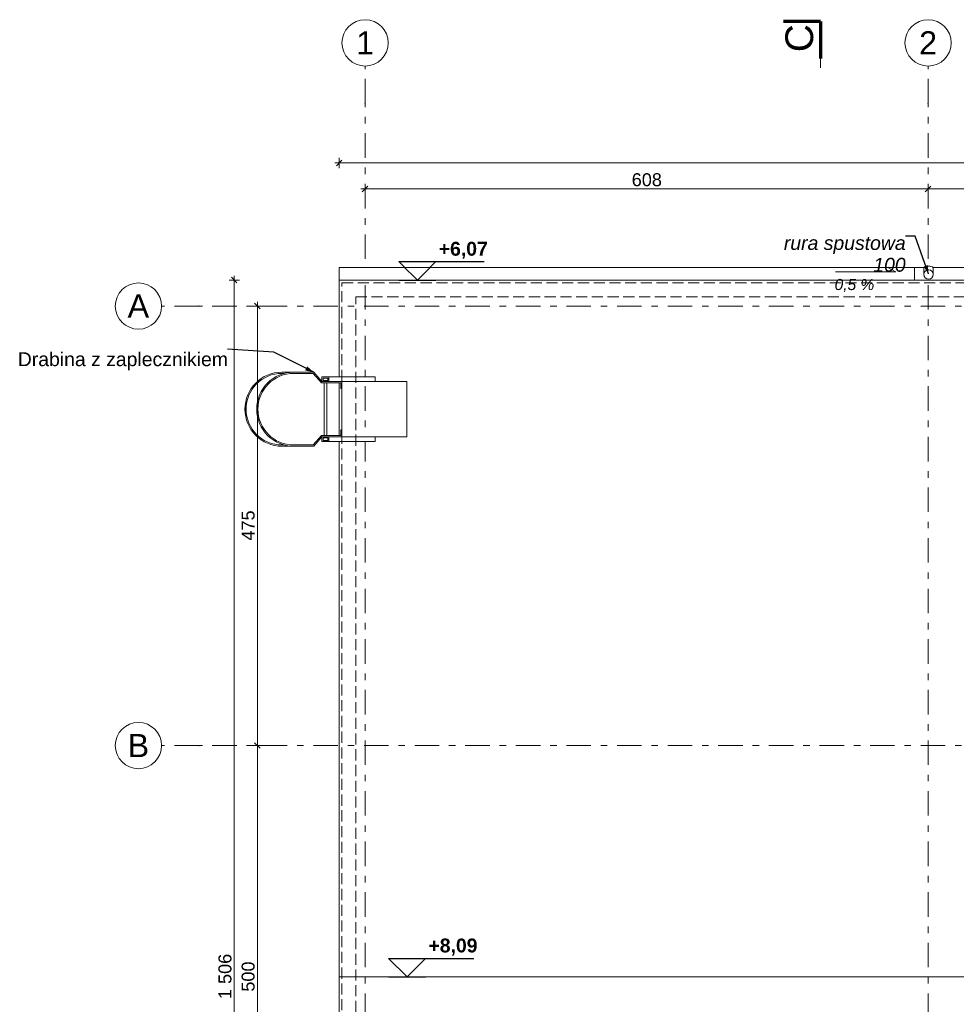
# Model space of a CAD drawing. Header units: millimetres. Extents: x -4051 to 64953, y -6998 to 18715.
# Tile 2 of 7: x -3982 to 6138, y 7203 to 17844. Entities that reach past the tile are written whole.
import ezdxf
from ezdxf.enums import TextEntityAlignment as Align

# ---------------------------------------------------------------- set-up
doc = ezdxf.new("R2010")
doc.units = ezdxf.units.MM
doc.header["$MEASUREMENT"] = 0
for name, pattern in [('Krawędzie ukryte', [170, 120, -50]), ('Kropki i Kreski', [360, 180, -90, 0, -90]), ('Przerywana podwójnie', [546.805537, 264.583325, -105.833328, 70.555556, -105.833328]), ('Wipeout_Contour', [1000, 0, -1000])]:
    doc.linetypes.add(name, pattern=pattern)
for name, color, linetype, lineweight in [('0_Nr_pióra__1', 7, 'Continuous', 13), ('0_Nr_pióra__41', 7, 'Continuous', 15), ('A_OZN_OPIS_Nr_pióra__1', 7, 'Continuous', 13), ('A_WYM_Nr_pióra__1', 7, 'Continuous', 13), ('A_WYM_Nr_pióra__45', 7, 'Continuous', 15), ('A_WYM_Nr_pióra__85', 7, 'Continuous', 13), ('A_ZNACZ_WIDOCZNE_Nr_pióra__205', 7, 'Continuous', 70), ('A_ZNACZ_WIDOCZNE_Nr_pióra__6', 7, 'Continuous', 13), ('A_ZNACZ_WIDOCZNE_Nr_pióra__85', 7, 'Continuous', 13), ('Nowe_A__!OSIE_Nr_pióra__1', 7, 'Continuous', 13), ('Nowe_A__!OSIE_Nr_pióra__4', 7, 'Continuous', 13), ('Nowe_A__!OSIE_Nr_pióra__7', 7, 'Continuous', 13), ('Nowe_A__DACHY_Nr_pióra__92', 7, 'Continuous', 13), ('Nowe_A_OZN_ODNOSNIKI_Nr_pióra__6', 7, 'Continuous', 13), ('Nowe_A_OZN_ODNOSNIKI_Nr_pióra__85', 7, 'Continuous', 13), ('Nowe_A_WN_WYPOSAZENIE_Nr_pióra__2', 7, 'Continuous', 13), ('Nowe_A_WN_WYPOSAZENIE_Nr_pióra__4', 7, 'Continuous', 13), ('Nowe_A_WYM_POSADZKI_Nr_pióra__1', 7, 'Continuous', 13), ('Nowe_A_WYM_POSADZKI_Nr_pióra__25', 7, 'Continuous', 25)]:
    doc.layers.add(name, color=color, linetype=linetype, lineweight=lineweight)
for name, color, linetype in [('A_WYM', 7, 'Continuous'), ('A_ZNACZ_WIDOCZNE', 7, 'Continuous'), ('Nowe_A__!OSIE', 7, 'Continuous'), ('Nowe_A__DACHY', 7, 'Continuous'), ('Nowe_A_WN_WYPOSAZENIE', 7, 'Continuous'), ('Nowe_A_WYM_POSADZKI', 7, 'Continuous')]:
    doc.layers.add(name, color=color, linetype=linetype)
doc.styles.add('STYL_AUTOMATYCZNY_1', font='arial.ttf')
doc.styles.add('STYL_AUTOMATYCZNY_2', font='arial.ttf')
doc.styles.add('STYL_AUTOMATYCZNY_3', font='arial.ttf')
doc.styles.add('STYL_AUTOMATYCZNY_4', font='arial.ttf')
doc.styles.add('STYL_AUTOMATYCZNY_5', font='arial.ttf')
doc.dimstyles.new('STYL_AUTOMATYCZNY__1', dxfattribs={"dimtxt": 139.999998, "dimasz": 57, "dimexe": 0.18, "dimexo": 0.0625, "dimgap": 0, "dimtad": 1, "dimtih": 1, "dimtoh": 1, "dimdec": 0, "dimlfac": 0.1, "dimzin": 0, "dimdsep": 46, "dimtxsty": 'STYL_AUTOMATYCZNY_2', "dimblk": 'ARROWHEAD_6', "dimblk1": 'ARROWHEAD_6', "dimblk2": 'ARROWHEAD_6', "dimcen": 0.09, "dimse1": 1, "dimse2": 1, "dimclrd": 7, "dimclre": 7, "dimclrt": 7, "dimadec": 0, "dimazin": 0, "dimtfac": 1, "dimtdec": 4, "dimtmove": 0, "dimatfit": 3, "dimfxl": 0, "dimtolj": 1, "dimtzin": 0, "dimarcsym": 0})
doc.dimstyles.new('STYL_AUTOMATYCZNY__2', dxfattribs={"dimtxt": 139.999998, "dimasz": 57, "dimexe": 0.18, "dimexo": 0.0625, "dimgap": 0, "dimtad": 1, "dimdec": 0, "dimlfac": 0.1, "dimzin": 0, "dimdsep": 46, "dimtxsty": 'STYL_AUTOMATYCZNY_2', "dimblk": 'ARROWHEAD_6', "dimblk1": 'ARROWHEAD_6', "dimblk2": 'ARROWHEAD_6', "dimcen": 0.09, "dimse1": 1, "dimse2": 1, "dimclrd": 7, "dimclre": 7, "dimclrt": 7, "dimadec": 0, "dimazin": 0, "dimtfac": 1, "dimtdec": 4, "dimtmove": 0, "dimatfit": 3, "dimfxl": 0, "dimtolj": 1, "dimtzin": 0, "dimarcsym": 0})
doc.dimstyles.new('STYL_AUTOMATYCZNY__3', dxfattribs={"dimtxt": 0.18, "dimasz": 91.2, "dimexe": 0.18, "dimexo": 0.0625, "dimgap": 0, "dimtad": 0, "dimtih": 1, "dimtoh": 1, "dimdec": 4, "dimzin": 0, "dimdsep": 46, "dimcen": 0.09, "dimadec": 0, "dimazin": 0, "dimtfac": 1, "dimtdec": 4, "dimtmove": 0, "dimatfit": 3, "dimldrblk": 'ARROWHEAD_5', "dimfxl": 0, "dimtolj": 1, "dimtzin": 0, "dimarcsym": 0})

# ---------------------------------------------------------------- blocks, each defined once
blk = doc.blocks.new('Dach_1_1', base_point=(36530, 7500))
at = {"layer": 'Nowe_A__DACHY_Nr_pióra__92', "color": 7, "linetype": 'Continuous', "lineweight": 13, "flags": 128}
for points in [[(-530, 15030), (36530, 15030)], [(-530, 7500), (-530, 15030)]]:
    blk.add_lwpolyline(points, dxfattribs=at)
blk = doc.blocks.new('Dach_2_1', base_point=(-530, 7500))
at = {"layer": 'Nowe_A__DACHY_Nr_pióra__92', "color": 7, "linetype": 'Continuous', "lineweight": 13, "flags": 128}
for points in [[(-530, 7500), (36530, 7500)], [(-530, -30), (-530, 7500)]]:
    blk.add_lwpolyline(points, dxfattribs=at)
blk = doc.blocks.new('Standardowy znacznik osi[1]_1', base_point=(-250, -2643))
at = {"layer": 'Nowe_A__!OSIE_Nr_pióra__4', "color": 7, "linetype": 'Przerywana podwójnie', "lineweight": 13}
for p, q in [((-250, 16940), (-250, 17344)), ((-250, -2239), (-250, 16940))]:
    blk.add_line(p, q, dxfattribs=at)
blk.add_point((-250, 16940), dxfattribs=at)
blk.add_point((-250, 16940), dxfattribs=at)
at = {"layer": 'Nowe_A__!OSIE_Nr_pióra__7', "color": 7, "linetype": 'Continuous', "lineweight": 13}
blk.add_circle((-250, 17594), 250, dxfattribs=at)
at = {"layer": 'Nowe_A__!OSIE_Nr_pióra__1', "color": 7, "lineweight": 13, "style": 'STYL_AUTOMATYCZNY_1'}
for tag, p in [('AC_MarkerText_1_1', (-250, 17719)), ('AC_MarkerText_1_0', (-250, -2768))]:
    blk.add_attdef(tag, text='', height=250, rotation=360, dxfattribs=at).set_placement(p, align=Align.TOP_CENTER)
blk = doc.blocks.new('Standardowy znacznik osi[3]_1', base_point=(5833, -2643))
at = {"layer": 'Nowe_A__!OSIE_Nr_pióra__4', "color": 7, "linetype": 'Przerywana podwójnie', "lineweight": 13}
for p, q in [((5833, 16940), (5833, 17344)), ((5833, -2239), (5833, 16940))]:
    blk.add_line(p, q, dxfattribs=at)
blk.add_point((5833, 16940), dxfattribs=at)
blk.add_point((5833, 16940), dxfattribs=at)
at = {"layer": 'Nowe_A__!OSIE_Nr_pióra__7', "color": 7, "linetype": 'Continuous', "lineweight": 13}
blk.add_circle((5833, 17594), 250, dxfattribs=at)
at = {"layer": 'Nowe_A__!OSIE_Nr_pióra__1', "color": 7, "lineweight": 13, "style": 'STYL_AUTOMATYCZNY_1'}
for tag, p in [('AC_MarkerText_1_1', (5833, 17719)), ('AC_MarkerText_1_0', (5833, -2768))]:
    blk.add_attdef(tag, text='', height=250, rotation=360, dxfattribs=at).set_placement(p, align=Align.TOP_CENTER)
blk = doc.blocks.new('Standardowy znacznik osi[8]_1', base_point=(39779, 14750))
at = {"layer": 'Nowe_A__!OSIE_Nr_pióra__4', "color": 7, "linetype": 'Przerywana podwójnie', "lineweight": 13}
for p, q in [((-2045, 14750), (-2449, 14750)), ((39374, 14750), (-2045, 14750))]:
    blk.add_line(p, q, dxfattribs=at)
blk.add_point((-2045, 14750), dxfattribs=at)
blk.add_point((-2045, 14750), dxfattribs=at)
at = {"layer": 'Nowe_A__!OSIE_Nr_pióra__7', "color": 7, "linetype": 'Continuous', "lineweight": 13}
blk.add_circle((-2699, 14750), 250, dxfattribs=at)
at = {"layer": 'Nowe_A__!OSIE_Nr_pióra__1', "color": 7, "lineweight": 13, "style": 'STYL_AUTOMATYCZNY_1'}
for tag, p in [('AC_MarkerText_1_1', (-2699, 14875)), ('AC_MarkerText_1_0', (40029, 14875))]:
    blk.add_attdef(tag, text='', height=250, rotation=360, dxfattribs=at).set_placement(p, align=Align.TOP_CENTER)
blk = doc.blocks.new('Drabina z zaplecznikiem 27[10]_1', base_point=(-500, 13635))
at = {"layer": 'Nowe_A_WN_WYPOSAZENIE_Nr_pióra__4', "color": 7, "linetype": 'Continuous', "lineweight": 13}
blk.add_line((200, 13933), (200, 13337), dxfattribs=at)
at = {"color": 254, "linetype": 'Wipeout_Contour', "lineweight": 0, "ltscale": 55901.053608}
blk.add_wipeout([(-640, 13933), (-640, 13984), (-716, 13984), (-716, 13933)], dxfattribs=at).dxf.layer = 'Nowe_A_WN_WYPOSAZENIE'
at = {"color": 254, "linetype": 'Wipeout_Contour', "lineweight": 0, "ltscale": 53313.860173}
blk.add_wipeout([(-640, 13337), (-716, 13337), (-716, 13286), (-640, 13286)], dxfattribs=at).dxf.layer = 'Nowe_A_WN_WYPOSAZENIE'
at = {"layer": 'Nowe_A_WN_WYPOSAZENIE_Nr_pióra__4', "color": 7, "linetype": 'Continuous', "lineweight": 13, "flags": 128}
for points in [[(-640, 13933), (-716, 13933), (-716, 13984), (-640, 13984)], [(-640, 13337), (-640, 13286), (-716, 13286), (-716, 13337)]]:
    blk.add_lwpolyline(points, close=True, dxfattribs=at)
at = {"color": 254, "linetype": 'Wipeout_Contour', "lineweight": 0, "ltscale": 54607.270626}
blk.add_wipeout([(-663, 13349), (-663, 13921), (-693, 13921), (-693, 13349)], dxfattribs=at).dxf.layer = 'Nowe_A_WN_WYPOSAZENIE'
at = {"layer": 'Nowe_A_WN_WYPOSAZENIE_Nr_pióra__4', "color": 7, "linetype": 'Continuous', "lineweight": 13, "flags": 128}
blk.add_lwpolyline([(-663, 13349), (-693, 13349), (-693, 13921), (-663, 13921)], close=True, dxfattribs=at)
at = {"color": 254, "linetype": 'Wipeout_Contour', "lineweight": 0, "ltscale": 656885.071796}
blk.add_wipeout([(-500, 13857), (-500, 13933), (-716, 13933), (-805, 14035), (-1148, 14035), (-1148, 14035), (-1243, 14023), (-1334, 13989), (-1413, 13934), (-1477, 13862), (-1522, 13777), (-1545, 13683), (-1545, 13587), (-1522, 13493), (-1477, 13408), (-1413, 13336), (-1334, 13281), (-1243, 13247), (-1148, 13235), (-1148, 13235), (-805, 13235), (-716, 13337), (-500, 13337), (-500, 13413), (-513, 13413), (-513, 13349), (-722, 13349), (-811, 13248), (-1148, 13248), (-1148, 13248), (-1240, 13259), (-1328, 13292), (-1405, 13345), (-1466, 13415), (-1510, 13498), (-1532, 13588), (-1532, 13682), (-1510, 13772), (-1466, 13855), (-1405, 13925), (-1328, 13978), (-1240, 14011), (-1148, 14022), (-1148, 14022), (-811, 14022), (-722, 13921), (-513, 13921), (-513, 13857)], dxfattribs=at).dxf.layer = 'Nowe_A_WN_WYPOSAZENIE'
at = {"layer": 'Nowe_A_WN_WYPOSAZENIE_Nr_pióra__4', "color": 7, "linetype": 'Continuous', "lineweight": 13, "flags": 128}
blk.add_lwpolyline([(-500, 13857), (-500, 13933), (-716, 13933), (-805, 14035), (-1148, 14035, 1), (-1148, 13235), (-805, 13235), (-716, 13337), (-500, 13337), (-500, 13413), (-513, 13413), (-513, 13349), (-722, 13349), (-811, 13248), (-1148, 13248, -1), (-1148, 14022), (-811, 14022), (-722, 13921), (-513, 13921), (-513, 13857)], format="xyb", close=True, dxfattribs=at)
at = {"color": 254, "linetype": 'Wipeout_Contour', "lineweight": 0, "ltscale": 656503.253829}
blk.add_wipeout([(-500, 13857), (-500, 13933), (-716, 13933), (-805, 14035), (-1021, 14035), (-1021, 14035), (-1116, 14023), (-1207, 13989), (-1286, 13934), (-1350, 13862), (-1395, 13777), (-1418, 13683), (-1418, 13587), (-1395, 13493), (-1350, 13408), (-1286, 13336), (-1207, 13281), (-1116, 13247), (-1021, 13235), (-1021, 13235), (-805, 13235), (-716, 13337), (-500, 13337), (-500, 13413), (-513, 13413), (-513, 13349), (-722, 13349), (-811, 13248), (-1021, 13248), (-1021, 13248), (-1113, 13259), (-1201, 13292), (-1278, 13345), (-1339, 13415), (-1383, 13498), (-1405, 13588), (-1405, 13682), (-1383, 13772), (-1339, 13855), (-1278, 13925), (-1201, 13978), (-1113, 14011), (-1021, 14022), (-1021, 14022), (-811, 14022), (-722, 13921), (-513, 13921), (-513, 13857)], dxfattribs=at).dxf.layer = 'Nowe_A_WN_WYPOSAZENIE'
at = {"layer": 'Nowe_A_WN_WYPOSAZENIE_Nr_pióra__4', "color": 7, "linetype": 'Continuous', "lineweight": 13}
for p, q in [((-703, 13971), (-703, 13946)), ((-703, 13298), (-703, 13324))]:
    blk.add_line(p, q, dxfattribs=at)
at = {"layer": 'Nowe_A_WN_WYPOSAZENIE_Nr_pióra__4', "color": 7, "linetype": 'Continuous', "lineweight": 13, "flags": 128}
blk.add_lwpolyline([(-500, 13857), (-500, 13933), (-716, 13933), (-805, 14035), (-1021, 14035, 1), (-1021, 13235), (-805, 13235), (-716, 13337), (-500, 13337), (-500, 13413), (-513, 13413), (-513, 13349), (-722, 13349), (-811, 13248), (-1021, 13248, -1), (-1021, 14022), (-811, 14022), (-722, 13921), (-513, 13921), (-513, 13857)], format="xyb", close=True, dxfattribs=at)
at = {"color": 254, "linetype": 'Wipeout_Contour', "lineweight": 0, "ltscale": 55865.760153}
blk.add_wipeout([(-640, 13933), (-140, 13933), (-140, 13984), (-640, 13984)], dxfattribs=at).dxf.layer = 'Nowe_A_WN_WYPOSAZENIE'
at = {"color": 254, "linetype": 'Wipeout_Contour', "lineweight": 0, "ltscale": 53276.852194}
blk.add_wipeout([(-140, 13337), (-640, 13337), (-640, 13286), (-140, 13286)], dxfattribs=at).dxf.layer = 'Nowe_A_WN_WYPOSAZENIE'
at = {"layer": 'Nowe_A_WN_WYPOSAZENIE_Nr_pióra__4', "color": 7, "linetype": 'Continuous', "lineweight": 13}
for p, q in [((-652, 13971), (-703, 13971)), ((-703, 13946), (-652, 13946)), ((-652, 13946), (-652, 13971)), ((-500, 13337), (-500, 13933)), ((-500, 13933), (200, 13933)), ((-703, 13324), (-652, 13324)), ((-652, 13324), (-652, 13298)), ((200, 13337), (-500, 13337)), ((-652, 13298), (-703, 13298))]:
    blk.add_line(p, q, dxfattribs=at)
at = {"layer": 'Nowe_A_WN_WYPOSAZENIE_Nr_pióra__4', "color": 7, "linetype": 'Continuous', "lineweight": 13, "flags": 128}
for points in [[(-640, 13933), (-640, 13984), (-140, 13984), (-140, 13933)], [(-140, 13337), (-140, 13286), (-640, 13286), (-640, 13337)]]:
    blk.add_lwpolyline(points, close=True, dxfattribs=at)
blk = doc.blocks.new('Rynna [Lindab][12]_1', base_point=(-530, 15030))
at = {"color": 254, "linetype": 'Wipeout_Contour', "lineweight": 0, "ltscale": 62482.234641}
blk.add_wipeout([(-530, 15166), (-530, 15030), (5688, 15030), (5688, 15166)], dxfattribs=at).dxf.layer = 'Nowe_A_WN_WYPOSAZENIE'
at = {"layer": 'Nowe_A_WN_WYPOSAZENIE_Nr_pióra__2', "color": 7, "linetype": 'Continuous', "lineweight": 13}
for p, q in [((-530, 15166), (5688, 15166)), ((-530, 15030), (-530, 15166)), ((5688, 15030), (5688, 15166)), ((-530, 15030), (5688, 15030))]:
    blk.add_line(p, q, dxfattribs=at)
blk = doc.blocks.new('Rynna [Lindab][13]_1', base_point=(11917, 15030))
at = {"color": 254, "linetype": 'Wipeout_Contour', "lineweight": 0, "ltscale": 70736.14714}
blk.add_wipeout([(11917, 15166), (5688, 15166), (5688, 15030), (11917, 15030)], dxfattribs=at).dxf.layer = 'Nowe_A_WN_WYPOSAZENIE'
at = {"layer": 'Nowe_A_WN_WYPOSAZENIE_Nr_pióra__2', "color": 7, "linetype": 'Continuous', "lineweight": 13}
for p, q in [((11917, 15166), (5688, 15166)), ((5688, 15030), (5688, 15166)), ((11917, 15030), (11917, 15166)), ((11917, 15030), (5688, 15030))]:
    blk.add_line(p, q, dxfattribs=at)
blk.add_circle((5838, 15098), 50, dxfattribs=at)
blk = doc.blocks.new('Rura spustowa [Lindab][17]_1', base_point=(5838, 15092))
at = {"color": 254, "linetype": 'Wipeout_Contour', "lineweight": 0, "ltscale": 226538.266976}
blk.add_wipeout([(5788, 15092), (5788, 15092), (5797, 15062), (5822, 15044), (5853, 15044), (5878, 15062), (5888, 15092), (5888, 15092), (5888, 15092), (5878, 15121), (5853, 15139), (5822, 15139), (5797, 15121)], dxfattribs=at).dxf.layer = 'Nowe_A_WN_WYPOSAZENIE'
at = {"color": 254, "linetype": 'Wipeout_Contour', "lineweight": 0, "ltscale": 64860.349235}
blk.add_wipeout([(5888, 15092), (5888, 15164), (5788, 15164), (5788, 15092)], dxfattribs=at).dxf.layer = 'Nowe_A_WN_WYPOSAZENIE'
at = {"color": 254, "linetype": 'Wipeout_Contour', "lineweight": 0, "ltscale": 584957.399919}
blk.add_wipeout([(5888, 15164), (5887, 15167), (5885, 15170), (5881, 15172), (5876, 15175), (5870, 15177), (5863, 15179), (5855, 15180), (5846, 15181), (5838, 15181), (5829, 15181), (5821, 15180), (5813, 15179), (5806, 15177), (5799, 15175), (5794, 15172), (5791, 15170), (5789, 15167), (5788, 15164), (5789, 15161), (5791, 15158), (5794, 15155), (5799, 15153), (5806, 15151), (5813, 15149), (5821, 15148), (5829, 15147), (5838, 15147), (5846, 15147), (5855, 15148), (5863, 15149), (5870, 15151), (5876, 15153), (5881, 15155), (5885, 15158), (5887, 15161)], dxfattribs=at).dxf.layer = 'Nowe_A_WN_WYPOSAZENIE'
at = {"layer": 'Nowe_A_WN_WYPOSAZENIE_Nr_pióra__2', "color": 7, "linetype": 'Continuous', "lineweight": 13}
for p, q in [((5788, 15092), (5788, 15164)), ((5888, 15092), (5888, 15164))]:
    blk.add_line(p, q, dxfattribs=at)
blk.add_circle((5838, 15092), 50, dxfattribs=at)
blk.add_ellipse((5838, 15164), major_axis=(50, 0), ratio=0.34202, start_param=0, end_param=3.141593, dxfattribs=at)
blk = doc.blocks.new('Standardowy znacznik osi[29]_1', base_point=(39779, 10000))
at = {"layer": 'Nowe_A__!OSIE_Nr_pióra__4', "color": 7, "linetype": 'Przerywana podwójnie', "lineweight": 13}
for p, q in [((-2045, 10000), (-2449, 10000)), ((39374, 10000), (-2045, 10000))]:
    blk.add_line(p, q, dxfattribs=at)
blk.add_point((-2045, 10000), dxfattribs=at)
blk.add_point((-2045, 10000), dxfattribs=at)
at = {"layer": 'Nowe_A__!OSIE_Nr_pióra__7', "color": 7, "linetype": 'Continuous', "lineweight": 13}
blk.add_circle((-2699, 10000), 250, dxfattribs=at)
at = {"layer": 'Nowe_A__!OSIE_Nr_pióra__1', "color": 7, "lineweight": 13, "style": 'STYL_AUTOMATYCZNY_1'}
for tag, p in [('AC_MarkerText_1_1', (-2699, 10125)), ('AC_MarkerText_1_0', (40029, 10125))]:
    blk.add_attdef(tag, text='', height=250, rotation=360, dxfattribs=at).set_placement(p, align=Align.TOP_CENTER)
blk = doc.blocks.new('Polilinia_7_1', base_point=(4832, 15119))
at = {"layer": '0_Nr_pióra__1', "color": 7, "linetype": 'Continuous', "lineweight": 13, "flags": 128}
blk.add_lwpolyline([(4832, 15119), (5483, 15119)], dxfattribs=at)
at = {"layer": '0_Nr_pióra__41', "color": 7, "linetype": 'Continuous', "lineweight": 15}
blk.add_line((5483, 15119), (5397, 15169), dxfattribs=at)
blk = doc.blocks.new('*D49')
at = {"layer": 'A_WYM_Nr_pióra__45', "color": 7, "linetype": 'Continuous', "lineweight": 15}
for p, q in [((-220, 16045), (-280, 15985)), ((5863, 16045), (5803, 15985))]:
    blk.add_line(p, q, dxfattribs=at)
at = {"layer": 'A_WYM_Nr_pióra__85', "color": 7, "linetype": 'Continuous', "lineweight": 13}
for p, q in [((-250, 15958), (-250, 16071)), ((-295, 16015), (-250, 16015)), ((-250, 16015), (5833, 16015))]:
    blk.add_line(p, q, dxfattribs=at)
at = {"layer": 'A_WYM_Nr_pióra__1', "color": 7, "lineweight": 13, "insert": (2631, 16043), "char_height": 140, "attachment_point": 7, "style": 'STYL_AUTOMATYCZNY_2'}
blk.add_mtext('\\A1;{\\pql;\\fArial|b0|i0|c238|p0;\\W1.000000;608}', dxfattribs=at)
blk = doc.blocks.new('ARROWHEAD_6')
at = {"color": 0, "linetype": 'Continuous', "lineweight": 0}
for p, q in [((0, 0), (-1, 0)), ((-0.5, -0.5), (0.5, 0.5))]:
    blk.add_line(p, q, dxfattribs=at)
blk = doc.blocks.new('*D51')
at = {"layer": 'A_WYM_Nr_pióra__45', "color": 7, "linetype": 'Continuous', "lineweight": 15}
for p, q in [((5863, 16045), (5803, 15985)), ((11947, 16045), (11887, 15985))]:
    blk.add_line(p, q, dxfattribs=at)
at = {"layer": 'A_WYM_Nr_pióra__85', "color": 7, "linetype": 'Continuous', "lineweight": 13}
for p, q in [((5833, 15958), (5833, 16071)), ((11917, 15958), (11917, 16071)), ((-250, 16015), (5833, 16015)), ((5833, 16015), (11917, 16015))]:
    blk.add_line(p, q, dxfattribs=at)
at = {"layer": 'A_WYM_Nr_pióra__1', "color": 7, "lineweight": 13, "insert": (8715, 16043), "char_height": 140, "attachment_point": 7, "style": 'STYL_AUTOMATYCZNY_2'}
blk.add_mtext('\\A1;{\\pql;\\fArial|b0|i0|c238|p0;\\W1.000000;608}', dxfattribs=at)
blk = doc.blocks.new('*D57')
at = {"layer": 'A_WYM_Nr_pióra__45', "color": 7, "linetype": 'Continuous', "lineweight": 15}
for p, q in [((-1444, 10030), (-1384, 9970)), ((-1444, 5030), (-1384, 4970))]:
    blk.add_line(p, q, dxfattribs=at)
at = {"layer": 'A_WYM_Nr_pióra__85', "color": 7, "linetype": 'Continuous', "lineweight": 13}
for p, q in [((-1357, 10000), (-1470, 10000)), ((-1414, 5000), (-1414, 10000)), ((-1357, 5000), (-1470, 5000))]:
    blk.add_line(p, q, dxfattribs=at)
at = {"layer": 'A_WYM_Nr_pióra__1', "color": 7, "lineweight": 13, "insert": (-1442, 7340), "char_height": 140, "attachment_point": 7, "rotation": 90, "style": 'STYL_AUTOMATYCZNY_2'}
blk.add_mtext('\\A1;{\\pql;\\fArial|b0|i0|c238|p0;\\W1.000000;500}', dxfattribs=at)
blk = doc.blocks.new('*D58')
at = {"layer": 'A_WYM_Nr_pióra__45', "color": 7, "linetype": 'Continuous', "lineweight": 15}
for p, q in [((-1384, 14720), (-1444, 14780)), ((-1444, 10030), (-1384, 9970))]:
    blk.add_line(p, q, dxfattribs=at)
at = {"layer": 'A_WYM_Nr_pióra__85', "color": 7, "linetype": 'Continuous', "lineweight": 13}
for p, q in [((-1414, 14750), (-1414, 14795)), ((-1357, 14750), (-1470, 14750)), ((-1414, 10000), (-1414, 14750)), ((-1357, 10000), (-1470, 10000))]:
    blk.add_line(p, q, dxfattribs=at)
at = {"layer": 'A_WYM_Nr_pióra__1', "color": 7, "lineweight": 13, "insert": (-1442, 12215), "char_height": 140, "attachment_point": 7, "rotation": 90, "style": 'STYL_AUTOMATYCZNY_2'}
blk.add_mtext('\\A1;{\\pql;\\fArial|b0|i0|c238|p0;\\W1.000000;475}', dxfattribs=at)
blk = doc.blocks.new('*D59')
at = {"layer": 'A_WYM_Nr_pióra__45', "color": 7, "linetype": 'Continuous', "lineweight": 15}
for p, q in [((-500, 16326), (-560, 16266)), ((36500, 16266), (36560, 16326))]:
    blk.add_line(p, q, dxfattribs=at)
at = {"layer": 'A_WYM_Nr_pióra__85', "color": 7, "linetype": 'Continuous', "lineweight": 13}
for p, q in [((-575, 16296), (-530, 16296)), ((-530, 16240), (-530, 16352)), ((-530, 16296), (36530, 16296)), ((36530, 16240), (36530, 16352)), ((36530, 16296), (36575, 16296))]:
    blk.add_line(p, q, dxfattribs=at)
at = {"layer": 'A_WYM_Nr_pióra__1', "color": 7, "lineweight": 13, "insert": (17760, 16324), "char_height": 140, "attachment_point": 7, "style": 'STYL_AUTOMATYCZNY_2'}
blk.add_mtext('\\A1;{\\pql;\\fArial|b0|i0|c238|p0;\\W1.000000;3\xa0706}', dxfattribs=at)
blk = doc.blocks.new('*D60')
at = {"layer": 'A_WYM_Nr_pióra__45', "color": 7, "linetype": 'Continuous', "lineweight": 15}
for p, q in [((-1634, 15000), (-1694, 15060)), ((-1694, 0), (-1634, -60))]:
    blk.add_line(p, q, dxfattribs=at)
at = {"layer": 'A_WYM_Nr_pióra__85', "color": 7, "linetype": 'Continuous', "lineweight": 13}
for p, q in [((-1607, 15030), (-1720, 15030)), ((-1664, 15030), (-1664, 15075)), ((-1664, -30), (-1664, 15030)), ((-1607, -30), (-1720, -30)), ((-1664, -75), (-1664, -30))]:
    blk.add_line(p, q, dxfattribs=at)
at = {"layer": 'A_WYM_Nr_pióra__1', "color": 7, "lineweight": 13, "insert": (-1692, 7260), "char_height": 140, "attachment_point": 7, "rotation": 90, "style": 'STYL_AUTOMATYCZNY_2'}
blk.add_mtext('\\A1;{\\pql;\\fArial|b0|i0|c238|p0;\\W1.000000;1\xa0506}', dxfattribs=at)
blk = doc.blocks.new('Koty wysokościowe_1_1', base_point=(205, 7500))
at = {"layer": 'Nowe_A_WYM_POSADZKI_Nr_pióra__25', "color": 7, "linetype": 'Continuous', "lineweight": 25}
for p, q in [((205, 7500), (5, 7700)), ((5, 7700), (405, 7700)), ((405, 7700), (205, 7500)), ((405, 7700), (925, 7700)), ((5, 7500), (405, 7500))]:
    blk.add_line(p, q, dxfattribs=at)
at = {"layer": 'Nowe_A_WYM_POSADZKI_Nr_pióra__1', "color": 7, "lineweight": 13, "insert": (435, 7730), "char_height": 150, "attachment_point": 7, "style": 'STYL_AUTOMATYCZNY_3'}
blk.add_mtext('\\A1;{\\pql;\\fArial|b1|i0|c238|p0;\\W1.000000;+8,09}', dxfattribs=at)
blk = doc.blocks.new('Koty wysokościowe_3_1', base_point=(316, 15030))
at = {"layer": 'Nowe_A_WYM_POSADZKI_Nr_pióra__25', "color": 7, "linetype": 'Continuous', "lineweight": 25}
for p, q in [((316, 15030), (116, 15230)), ((116, 15230), (516, 15230)), ((516, 15230), (316, 15030)), ((516, 15230), (1036, 15230)), ((116, 15030), (516, 15030))]:
    blk.add_line(p, q, dxfattribs=at)
at = {"layer": 'Nowe_A_WYM_POSADZKI_Nr_pióra__1', "color": 7, "lineweight": 13, "insert": (546, 15260), "char_height": 150, "attachment_point": 7, "style": 'STYL_AUTOMATYCZNY_3'}
blk.add_mtext('\\A1;{\\pql;\\fArial|b1|i0|c238|p0;\\W1.000000;+6,07}', dxfattribs=at)
blk = doc.blocks.new('Płaszczyzna odcinająca_3_1', base_point=(4670, -2784))
at = {"layer": 'A_ZNACZ_WIDOCZNE_Nr_pióra__205', "color": 7, "linetype": 'Continuous', "lineweight": 70}
for q in [(4270, 17824), (4670, 17424)]:
    blk.add_line((4670, 17824), q, dxfattribs=at)
at = {"layer": 'A_ZNACZ_WIDOCZNE_Nr_pióra__85', "color": 7, "linetype": 'Kropki i Kreski', "lineweight": 13}
blk.add_line((4670, 17324), (4670, 17424), dxfattribs=at)
at = {"layer": 'A_ZNACZ_WIDOCZNE_Nr_pióra__6', "color": 7, "lineweight": 13, "insert": (4595, 17493), "char_height": 300, "attachment_point": 7, "rotation": 90, "style": 'STYL_AUTOMATYCZNY_2'}
blk.add_mtext('\\A1;{\\pql;\\pt0;\\fArial|b0|i0|c238|p0;\\W1.000000;C}', dxfattribs=at)
blk = doc.blocks.new('ARROWHEAD_5')
at = {"linetype": 'Continuous', "lineweight": 0}
blk.add_hatch(color=0, dxfattribs=at).paths.add_polyline_path([(-1, 0.2679), (0, 0), (-1, -0.2679)])
at = {"color": 0, "linetype": 'Continuous', "lineweight": 0}
blk.add_line((0, 0), (-1, 0), dxfattribs=at)

msp = doc.modelspace()

# ---------------------------------------------------------------- block references
at = {"layer": 'Nowe_A__!OSIE', "color": 7, "linetype": 'Continuous', "lineweight": 13}
ref = msp.add_blockref('Standardowy znacznik osi[1]_1', (-250, -2643.5), dxfattribs=at)
ref.add_attrib('AC_MarkerText_1_1', '1', dxfattribs={"layer": 'Nowe_A__!OSIE_Nr_pióra__1', "color": 7, "lineweight": 13, "height": 250, "rotation": 360, "style": 'STYL_AUTOMATYCZNY_1'}).set_placement((-250, 17719.4), align=Align.TOP_CENTER)
ref = msp.add_blockref('Standardowy znacznik osi[3]_1', (5833.3, -2643.5), dxfattribs=at)
ref.add_attrib('AC_MarkerText_1_1', '2', dxfattribs={"layer": 'Nowe_A__!OSIE_Nr_pióra__1', "color": 7, "lineweight": 13, "height": 250, "rotation": 360, "style": 'STYL_AUTOMATYCZNY_1'}).set_placement((5833.3, 17719.4), align=Align.TOP_CENTER)
ref = msp.add_blockref('Standardowy znacznik osi[8]_1', (39778.6, 14750), dxfattribs=at)
ref.add_attrib('AC_MarkerText_1_1', 'A', dxfattribs={"layer": 'Nowe_A__!OSIE_Nr_pióra__1', "color": 7, "lineweight": 13, "height": 250, "rotation": 360, "style": 'STYL_AUTOMATYCZNY_1'}).set_placement((-2699.2, 14875), align=Align.TOP_CENTER)
ref = msp.add_blockref('Standardowy znacznik osi[29]_1', (39778.6, 10000), dxfattribs=at)
ref.add_attrib('AC_MarkerText_1_1', 'B', dxfattribs={"layer": 'Nowe_A__!OSIE_Nr_pióra__1', "color": 7, "lineweight": 13, "height": 250, "rotation": 360, "style": 'STYL_AUTOMATYCZNY_1'}).set_placement((-2699.2, 10125), align=Align.TOP_CENTER)
at = {"layer": 'Nowe_A__DACHY', "color": 7, "linetype": 'Continuous', "lineweight": 13}
for name, p in [('Dach_1_1', (36530, 7500)), ('Dach_2_1', (-530, 7500))]:
    msp.add_blockref(name, p, dxfattribs=at)
at = {"layer": 'Nowe_A_WYM_POSADZKI', "color": 7, "lineweight": 25}
msp.add_blockref('Koty wysokościowe_1_1', (204.6, 7500), dxfattribs=at)

# ---------------------------------------------------------------- texts
at = {"layer": 'Nowe_A_OZN_ODNOSNIKI_Nr_pióra__6', "color": 7, "linetype": 'Continuous', "lineweight": 13, "insert": (-4002.2, 14250), "char_height": 150, "attachment_point": 1, "style": 'STYL_AUTOMATYCZNY_4'}
msp.add_mtext('\\A1;{\\pql;\\fArial|b0|i0|c238|p0;\\W1.000000;Drabina z zaplecznikiem}', dxfattribs=at)

# ---------------------------------------------------------------- dimensions: what is measured, and where the dimension line sits
at = {"layer": 'A_WYM', "color": 7, "linetype": 'Continuous', "lineweight": 13}
for base, p1, p2, picture, middle in [((5833.3, 16014.7), (-250, 17594.4), (5833.3, 17594.4), '*D49', (2791.3, 16112.7)), ((11916.7, 16014.7), (5833.3, 17594.4), (11916.7, 17594.4), '*D51', (8874.6, 16112.7))]:
    dim = msp.add_linear_dim(base=base, p1=p1, p2=p2, dimstyle='STYL_AUTOMATYCZNY__1', dxfattribs=at)
    dim.commit()
    dim.dimension.update_dxf_attribs({"geometry": picture, "text_midpoint": middle, "dimtype": 160})
dim = msp.add_linear_dim(base=(-1413.5, 10000), p1=(-2699.2, 5000), p2=(-2699.2, 10000), angle=90, dimstyle='STYL_AUTOMATYCZNY__2', dxfattribs=at)
dim.commit()
dim.dimension.update_dxf_attribs({"geometry": '*D57', "text_midpoint": (-1511.5, 7499.6), "dimtype": 160, "text_rotation": 90})

# ---------------------------------------------------------------- next in the draw order: block references
at = {"layer": 'Nowe_A_WN_WYPOSAZENIE', "color": 7, "linetype": 'Continuous', "lineweight": 13}
for name, p in [('Rynna [Lindab][12]_1', (-530, 15030)), ('Drabina z zaplecznikiem 27[10]_1', (-500, 13635))]:
    msp.add_blockref(name, p, dxfattribs=at)

# ---------------------------------------------------------------- next in the draw order: linework, layer by layer
at = {"layer": '0_Nr_pióra__41', "color": 7, "linetype": 'Krawędzie ukryte', "lineweight": 15}
msp.add_lwpolyline([(-350, 14850), (36350, 14850), (36350, 150), (-350, 150)], close=True, dxfattribs=at)

# ---------------------------------------------------------------- next in the draw order: block references
at = {"color": 7, "linetype": 'Continuous', "lineweight": 13}
msp.add_blockref('Polilinia_7_1', (4832, 15119.5), dxfattribs=at)
at = {"layer": 'A_ZNACZ_WIDOCZNE', "color": 7, "lineweight": 13}
msp.add_blockref('Płaszczyzna odcinająca_3_1', (4670.2, -2783.7), dxfattribs=at)
at = {"layer": 'Nowe_A_WN_WYPOSAZENIE', "color": 7, "linetype": 'Continuous', "lineweight": 13}
msp.add_blockref('Rynna [Lindab][13]_1', (11916.7, 15030), dxfattribs=at)
at = {"layer": 'Nowe_A_WYM_POSADZKI', "color": 7, "lineweight": 25}
msp.add_blockref('Koty wysokościowe_3_1', (315.6, 15030), dxfattribs=at)

# ---------------------------------------------------------------- next in the draw order: texts
at = {"layer": 'A_OZN_OPIS_Nr_pióra__1', "color": 7, "linetype": 'Continuous', "lineweight": 13, "insert": (4822.7, 14900.2), "char_height": 120, "attachment_point": 7, "style": 'STYL_AUTOMATYCZNY_5'}
msp.add_mtext('\\A1;{\\pql;\\fArial|b0|i1|c238|p0;\\W1.000000;0,5 %}', dxfattribs=at)
at = {"layer": 'Nowe_A_OZN_ODNOSNIKI_Nr_pióra__6', "color": 7, "linetype": 'Continuous', "lineweight": 13, "insert": (5590.6, 15506), "char_height": 150, "width": 1595.875, "attachment_point": 3, "line_spacing_factor": 0.941017, "style": 'STYL_AUTOMATYCZNY_5'}
msp.add_mtext('\\A1;{\\pqr;\\fArial|b0|i1|c238|p0;\\W1.000000;r\\fArial|b0|i1|c238|p0;\\W1.000000;ura spustowa\\fArial|b0|i1|c238|p0;\\W1.000000; 100}', dxfattribs=at)

# ---------------------------------------------------------------- next in the draw order: dimensions: what is measured, and where the dimension line sits
at = {"layer": 'A_WYM', "color": 7, "linetype": 'Continuous', "lineweight": 13}
for base, p1, p2, picture, middle in [((-1663.5, 15030), (-530, -30), (-530, 15030), '*D60', (-1761.5, 7499.9)), ((-1413.5, 14750), (-2699.2, 10000), (-2699.2, 14750), '*D58', (-1511.5, 12374.6))]:
    dim = msp.add_linear_dim(base=base, p1=p1, p2=p2, angle=90, dimstyle='STYL_AUTOMATYCZNY__2', dxfattribs=at)
    dim.commit()
    dim.dimension.update_dxf_attribs({"geometry": picture, "text_midpoint": middle, "dimtype": 160, "text_rotation": 90})

# ---------------------------------------------------------------- next in the draw order: leaders
at = {"layer": 'Nowe_A_OZN_ODNOSNIKI_Nr_pióra__85', "color": 7, "linetype": 'Continuous', "lineweight": 13, "annotation_type": 0, "has_hookline": 1, "hookline_direction": 1, "text_width": 2239.3}
msp.add_leader([(-804.8, 14035), (-1236.7, 14250), (-1736.7, 14284.3)], dimstyle='STYL_AUTOMATYCZNY__3', dxfattribs=at)

# ---------------------------------------------------------------- next in the draw order: block references
at = {"layer": 'Nowe_A_WN_WYPOSAZENIE', "color": 7, "linetype": 'Continuous', "lineweight": 13}
msp.add_blockref('Rura spustowa [Lindab][17]_1', (5837.8, 15091.5), dxfattribs=at)

# ---------------------------------------------------------------- next in the draw order: linework, layer by layer
at = {"layer": '0_Nr_pióra__41', "color": 7, "linetype": 'Krawędzie ukryte', "lineweight": 15}
msp.add_lwpolyline([(-500, 15000), (36500, 15000), (36500, 0), (-500, 0)], close=True, dxfattribs=at)

# ---------------------------------------------------------------- next in the draw order: dimensions: what is measured, and where the dimension line sits
at = {"layer": 'A_WYM', "color": 7, "linetype": 'Continuous', "lineweight": 13}
dim = msp.add_linear_dim(base=(36530, 16296.1), p1=(-530, 15030), p2=(36530, 15030), dimstyle='STYL_AUTOMATYCZNY__1', dxfattribs=at)
dim.commit()
dim.dimension.update_dxf_attribs({"geometry": '*D59', "text_midpoint": (17999.9, 16394.1), "dimtype": 160})

# ---------------------------------------------------------------- next in the draw order: leaders
at = {"layer": 'Nowe_A_OZN_ODNOSNIKI_Nr_pióra__85', "color": 7, "linetype": 'Continuous', "lineweight": 13, "annotation_type": 0, "has_hookline": 1, "hookline_direction": 1, "text_width": 1319.8}
msp.add_leader([(5837.8, 15098), (5694.9, 15506), (5590.6, 15506)], dimstyle='STYL_AUTOMATYCZNY__3', dxfattribs=at)

doc.saveas('drawing.dxf')
